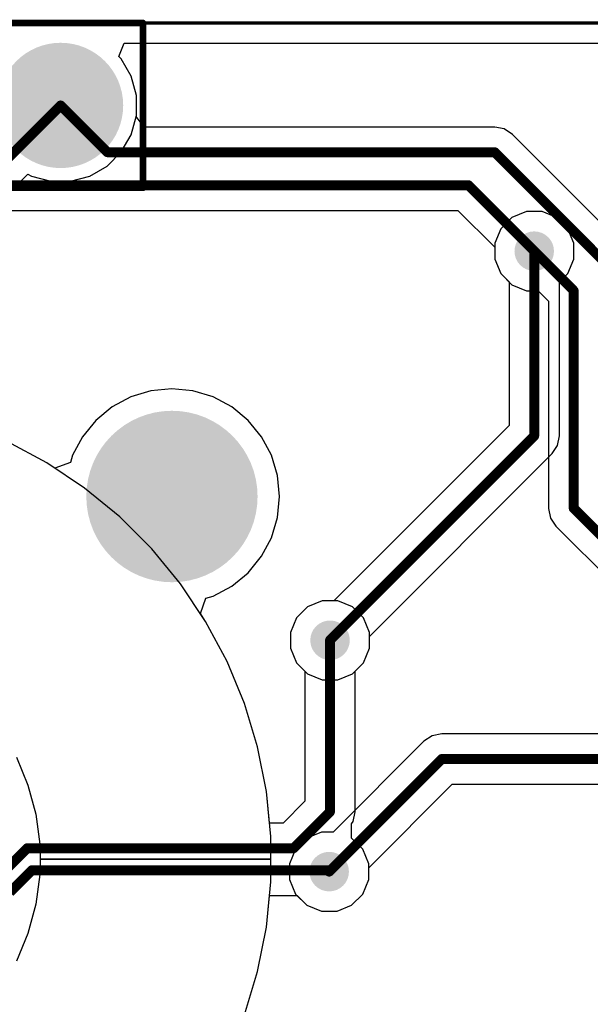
# Model space of a CAD drawing. Header units: inches. Extents: x 0 to 41, y 0 to 25.4.
# Tile 7 of 11: x 23.7 to 32.4, y 10.5 to 25.4. Entities that reach past the tile are written whole.
import ezdxf

# ---------------------------------------------------------------- set-up
doc = ezdxf.new("R2010")
doc.units = ezdxf.units.IN
for name, color, linetype in [('Board', 56, 'Continuous'), ('BOTTOM', 5, 'Continuous'), ('Bottom Solder', 6, 'Continuous'), ('Pad Holes', 156, 'Continuous'), ('TOP', 1, 'Continuous'), ('Top Assembly', 56, 'Continuous'), ('Top Solder', 216, 'Continuous'), ('Via Holes', 16, 'Continuous')]:
    doc.layers.add(name, color=color, linetype=linetype)

# ---------------------------------------------------------------- blocks, each defined once
blk = doc.blocks.new('PIN_HEADER_2_54___VERT__1_4POS_F_________1_2376')
at = {"layer": 'BOTTOM'}
h = blk.add_hatch(color=5, dxfattribs=at)
edge = h.paths.add_edge_path()
edge.add_arc((-3.81, 0), 0.85, 0, 360)
h = blk.add_hatch(color=5, dxfattribs=at)
edge = h.paths.add_edge_path()
edge.add_arc((-1.27, 0), 0.85, 0, 360)
h = blk.add_hatch(color=5, dxfattribs=at)
edge = h.paths.add_edge_path()
edge.add_arc((1.27, 0), 0.85, 0, 360)
h = blk.add_hatch(color=5, dxfattribs=at)
edge = h.paths.add_edge_path()
edge.add_arc((3.81, 0), 0.85, 0, 360)
at = {"layer": 'Bottom Solder'}
h = blk.add_hatch(color=6, dxfattribs=at)
edge = h.paths.add_edge_path()
edge.add_arc((-3.81, 0), 0.95, 0, 360)
h = blk.add_hatch(color=6, dxfattribs=at)
edge = h.paths.add_edge_path()
edge.add_arc((-1.27, 0), 0.95, 0, 360)
h = blk.add_hatch(color=6, dxfattribs=at)
edge = h.paths.add_edge_path()
edge.add_arc((1.27, 0), 0.95, 0, 360)
h = blk.add_hatch(color=6, dxfattribs=at)
edge = h.paths.add_edge_path()
edge.add_arc((3.81, 0), 0.95, 0, 360)
at = {"layer": 'Pad Holes'}
h = blk.add_hatch(color=7, dxfattribs=at)
edge = h.paths.add_edge_path()
edge.add_arc((-3.81, 0), 0.5, 0, 360)
h = blk.add_hatch(color=7, dxfattribs=at)
edge = h.paths.add_edge_path()
edge.add_arc((-1.27, 0), 0.5, 0, 360)
h = blk.add_hatch(color=7, dxfattribs=at)
edge = h.paths.add_edge_path()
edge.add_arc((1.27, 0), 0.5, 0, 360)
h = blk.add_hatch(color=7, dxfattribs=at)
edge = h.paths.add_edge_path()
edge.add_arc((3.81, 0), 0.5, 0, 360)
at = {"layer": 'TOP'}
h = blk.add_hatch(color=1, dxfattribs=at)
edge = h.paths.add_edge_path()
edge.add_arc((-3.81, 0), 0.85, 0, 360)
h = blk.add_hatch(color=1, dxfattribs=at)
edge = h.paths.add_edge_path()
edge.add_arc((-1.27, 0), 0.85, 0, 360)
h = blk.add_hatch(color=1, dxfattribs=at)
edge = h.paths.add_edge_path()
edge.add_arc((1.27, 0), 0.85, 0, 360)
h = blk.add_hatch(color=1, dxfattribs=at)
edge = h.paths.add_edge_path()
edge.add_arc((3.81, 0), 0.85, 0, 360)
at = {"layer": 'Top Assembly'}
blk.add_hatch(color=56, dxfattribs=at).paths.add_polyline_path([(-5.06, -1.25), (-3.81, -1.25), (-3.81, 0), (-5.06, 0)])
at = {"layer": 'Top Solder'}
h = blk.add_hatch(color=216, dxfattribs=at)
edge = h.paths.add_edge_path()
edge.add_arc((-3.81, 0), 0.95, 0, 360)
h = blk.add_hatch(color=216, dxfattribs=at)
edge = h.paths.add_edge_path()
edge.add_arc((-1.27, 0), 0.95, 0, 360)
h = blk.add_hatch(color=216, dxfattribs=at)
edge = h.paths.add_edge_path()
edge.add_arc((1.27, 0), 0.95, 0, 360)
h = blk.add_hatch(color=216, dxfattribs=at)
edge = h.paths.add_edge_path()
edge.add_arc((3.81, 0), 0.95, 0, 360)
at = {"layer": 'Top Assembly', "const_width": 0.1}
for points in [[(-5.06, -1.25), (-5.06, 1.25)], [(-5.06, 1.25), (5.06, 1.25)], [(5.06, -1.25), (5.06, 1.25)], [(-5.06, -1.25), (5.06, -1.25)]]:
    blk.add_lwpolyline(points, dxfattribs=at)
at = {"layer": 'Top Assembly', "const_width": 0.05}
for points in [[(-5.085, 1.25, 1), (-5.035, 1.25, 1)], [(-5.085, 1.25, 1), (-5.035, 1.25, 1)], [(5.035, 1.25, 1), (5.085, 1.25, 1)], [(5.035, 1.25, 1), (5.085, 1.25, 1)], [(-5.085, -1.25, 1), (-5.035, -1.25, 1)], [(-5.085, -1.25, 1), (-5.035, -1.25, 1)], [(5.035, -1.25, 1), (5.085, -1.25, 1)], [(5.035, -1.25, 1), (5.085, -1.25, 1)]]:
    blk.add_lwpolyline(points, format="xyb", close=True, dxfattribs=at)

msp = doc.modelspace()

# ---------------------------------------------------------------- hatches: boundary and pattern name
at = {"layer": 'BOTTOM'}
h = msp.add_hatch(color=5, dxfattribs=at)
edge = h.paths.add_edge_path()
edge.add_arc((31.5, 21.9), 0.3, 0, 360)
h = msp.add_hatch(color=5, dxfattribs=at)
edge = h.paths.add_edge_path()
edge.add_arc((26, 18.18), 1, 0, 360)
h = msp.add_hatch(color=5, dxfattribs=at)
edge = h.paths.add_edge_path()
edge.add_arc((28.4, 16), 0.3, 0, 360)
h = msp.add_hatch(color=5, dxfattribs=at)
edge = h.paths.add_edge_path()
edge.add_arc((28.387, 12.492), 0.3, 0, 360)
at = {"layer": 'Bottom Solder'}
h = msp.add_hatch(color=6, dxfattribs=at)
edge = h.paths.add_edge_path()
edge.add_arc((26, 18.18), 1.3, 0, 360)
at = {"layer": 'Pad Holes'}
h = msp.add_hatch(color=7, dxfattribs=at)
edge = h.paths.add_edge_path()
edge.add_arc((26, 18.18), 1.1, 0, 360)
at = {"layer": 'TOP'}
h = msp.add_hatch(color=1, dxfattribs=at)
edge = h.paths.add_edge_path()
edge.add_arc((31.5, 21.9), 0.3, 0, 360)
h = msp.add_hatch(color=1, dxfattribs=at)
edge = h.paths.add_edge_path()
edge.add_arc((26, 18.18), 1, 0, 360)
h = msp.add_hatch(color=1, dxfattribs=at)
edge = h.paths.add_edge_path()
edge.add_arc((28.4, 16), 0.3, 0, 360)
h = msp.add_hatch(color=1, dxfattribs=at)
edge = h.paths.add_edge_path()
edge.add_arc((28.387, 12.492), 0.3, 0, 360)
at = {"layer": 'Top Solder'}
h = msp.add_hatch(color=216, dxfattribs=at)
edge = h.paths.add_edge_path()
edge.add_arc((26, 18.18), 1.3, 0, 360)
at = {"layer": 'Via Holes'}
h = msp.add_hatch(color=7, dxfattribs=at)
edge = h.paths.add_edge_path()
edge.add_arc((31.5, 21.9), 0.15, 0, 360)
h = msp.add_hatch(color=7, dxfattribs=at)
edge = h.paths.add_edge_path()
edge.add_arc((28.4, 16), 0.15, 0, 360)
h = msp.add_hatch(color=7, dxfattribs=at)
edge = h.paths.add_edge_path()
edge.add_arc((28.387, 12.492), 0.15, 0, 360)

# ---------------------------------------------------------------- linework, layer by layer
at = {"layer": 'Board', "const_width": 0.05}
msp.add_lwpolyline([(4.5, 25.36), (36.5, 25.36)], dxfattribs=at)
at = {"layer": 'BOTTOM'}
for p, q in [((25.192, 24.854), (25.275, 25.054)), ((25.275, 25.054), (36.5, 25.054)), ((25.23, 24.816), (25.192, 24.854)), ((25.382, 24.554), (25.23, 24.816)), ((25.46, 24.261), (25.382, 24.554)), ((25.46, 23.959), (25.46, 24.261)), ((25.382, 23.666), (25.46, 23.959)), ((25.23, 23.404), (25.382, 23.666)), ((25.016, 23.19), (25.23, 23.404)), ((24.754, 23.038), (25.016, 23.19)), ((21.77, 21.03), (23.811, 23.07)), ((23.811, 23.07), (23.866, 23.038)), ((23.866, 23.038), (24.159, 22.96)), ((24.461, 22.96), (24.754, 23.038)), ((24.159, 22.96), (24.461, 22.96)), ((31.16, 22.409), (30.991, 22.24)), ((31.381, 22.5), (31.16, 22.409)), ((31.619, 22.5), (31.381, 22.5)), ((31.84, 22.409), (31.619, 22.5)), ((32.009, 22.24), (31.84, 22.409)), ((30.991, 22.24), (30.9, 22.019)), ((32.1, 22.019), (32.009, 22.24)), ((30.9, 22.019), (30.9, 21.781)), ((32.1, 21.781), (32.1, 22.019)), ((30.9, 21.781), (30.991, 21.56)), ((32.009, 21.56), (32.1, 21.781)), ((30.991, 21.56), (31.118, 21.434)), ((31.882, 21.434), (32.009, 21.56)), ((31.118, 21.434), (31.118, 19.258)), ((31.882, 19.1), (31.882, 21.434)), ((25.681, 19.781), (25.375, 19.689)), ((26, 19.813), (25.681, 19.781)), ((26.319, 19.781), (26, 19.813)), ((26.625, 19.689), (26.319, 19.781)), ((25.375, 19.689), (25.093, 19.538)), ((26.907, 19.538), (26.625, 19.689)), ((25.093, 19.538), (24.845, 19.335)), ((27.155, 19.335), (26.907, 19.538)), ((24.845, 19.335), (24.642, 19.087)), ((27.358, 19.087), (27.155, 19.335)), ((31.118, 19.258), (28.459, 16.6)), ((24.103, 18.691), (23.497, 19.016)), ((24.103, 18.691), (23.497, 19.016)), ((24.642, 19.087), (24.491, 18.805)), ((27.509, 18.805), (27.358, 19.087)), ((31.853, 18.954), (31.882, 19.1)), ((29, 16.059), (31.77, 18.83)), ((31.77, 18.83), (31.853, 18.954)), ((24.675, 18.309), (24.103, 18.691)), ((24.224, 18.611), (24.103, 18.691)), ((24.458, 18.695), (24.224, 18.611)), ((24.491, 18.805), (24.458, 18.695)), ((27.602, 18.499), (27.509, 18.805)), ((27.633, 18.18), (27.602, 18.499)), ((25.207, 17.873), (24.675, 18.309)), ((27.602, 17.861), (27.633, 18.18)), ((25.693, 17.387), (25.207, 17.873)), ((27.509, 17.555), (27.602, 17.861)), ((27.358, 17.273), (27.509, 17.555)), ((26.129, 16.855), (25.693, 17.387)), ((27.155, 17.025), (27.358, 17.273)), ((26.907, 16.822), (27.155, 17.025)), ((26.511, 16.283), (26.129, 16.855)), ((26.625, 16.671), (26.907, 16.822)), ((26.431, 16.404), (26.515, 16.638)), ((26.515, 16.638), (26.625, 16.671)), ((28.281, 16.6), (28.06, 16.509)), ((28.459, 16.6), (28.281, 16.6)), ((28.06, 16.509), (27.891, 16.34)), ((26.511, 16.283), (26.431, 16.404)), ((26.836, 15.677), (26.511, 16.283)), ((26.836, 15.677), (26.511, 16.283)), ((27.891, 16.34), (27.8, 16.119)), ((27.8, 16.119), (27.8, 15.881)), ((29, 15.881), (29, 16.059)), ((27.8, 15.881), (27.891, 15.66)), ((28.909, 15.66), (29, 15.881)), ((27.099, 15.041), (26.836, 15.677)), ((27.099, 15.041), (26.836, 15.677)), ((27.891, 15.66), (28.06, 15.491)), ((28.74, 15.491), (28.909, 15.66)), ((28.06, 15.491), (28.281, 15.4)), ((28.281, 15.4), (28.519, 15.4)), ((28.519, 15.4), (28.74, 15.491)), ((27.298, 14.383), (27.099, 15.041)), ((27.298, 14.383), (27.099, 15.041)), ((29.949, 14.553), (29.825, 14.47)), ((30.095, 14.582), (29.949, 14.553)), ((34.034, 14.582), (30.095, 14.582)), ((27.433, 13.708), (27.298, 14.383)), ((27.433, 13.708), (27.298, 14.383)), ((29.825, 14.47), (28.446, 13.092)), ((23.639, 14.228), (23.814, 13.805)), ((23.814, 13.805), (23.933, 13.363)), ((28.987, 12.551), (30.254, 13.818)), ((30.254, 13.818), (33.386, 13.818)), ((27.5, 13.024), (27.433, 13.708)), ((27.5, 13.024), (27.433, 13.708)), ((23.933, 13.363), (23.993, 12.909)), ((27.5, 12.68), (27.5, 13.024)), ((27.5, 12.336), (27.5, 13.024)), ((28.047, 13), (27.878, 12.832)), ((28.268, 13.092), (28.047, 13)), ((28.446, 13.092), (28.268, 13.092)), ((23.993, 12.909), (24, 12.68)), ((27.878, 12.832), (27.787, 12.611)), ((24, 12.68), (23.993, 12.451)), ((24, 12.68), (24, 12.68)), ((24, 12.68), (27.5, 12.68)), ((27.5, 12.68), (24, 12.68)), ((27.5, 12.336), (27.5, 12.68)), ((27.5, 12.68), (27.5, 12.68)), ((27.787, 12.611), (27.787, 12.372)), ((28.987, 12.372), (28.987, 12.551)), ((23.993, 12.451), (23.933, 11.997)), ((27.433, 11.652), (27.5, 12.336)), ((27.433, 11.652), (27.5, 12.336)), ((27.787, 12.372), (27.878, 12.152)), ((28.896, 12.152), (28.987, 12.372)), ((27.878, 12.152), (28.047, 11.983)), ((28.727, 11.983), (28.896, 12.152)), ((23.933, 11.997), (23.814, 11.555)), ((28.047, 11.983), (28.268, 11.892)), ((28.506, 11.892), (28.727, 11.983)), ((28.268, 11.892), (28.506, 11.892)), ((27.298, 10.977), (27.433, 11.652)), ((27.298, 10.977), (27.433, 11.652)), ((23.814, 11.555), (23.639, 11.132)), ((27.099, 10.319), (27.298, 10.977)), ((27.099, 10.319), (27.298, 10.977))]:
    msp.add_line(p, q, dxfattribs=at)
at = {"layer": 'BOTTOM', "const_width": 0.15}
for points in [[(21.5, 21.3), (24.31, 24.11)], [(31.5, 19.1), (31.5, 21.9)], [(28.4, 16), (31.5, 19.1)], [(28.387, 12.492), (30.095, 14.2)], [(30.095, 14.2), (34.5, 14.2)]]:
    msp.add_lwpolyline(points, dxfattribs=at)
at = {"layer": 'BOTTOM', "const_width": 0.075}
for points in [[(24.273, 24.11, 1), (24.348, 24.11, 1)], [(31.462, 21.9, 1), (31.538, 21.9, 1)], [(31.462, 19.1, 1), (31.538, 19.1, 1)], [(31.462, 19.1, 1), (31.538, 19.1, 1)], [(28.362, 16, 1), (28.437, 16, 1)], [(30.058, 14.2, 1), (30.133, 14.2, 1)], [(30.058, 14.2, 1), (30.133, 14.2, 1)], [(28.349, 12.492, 1), (28.424, 12.492, 1)]]:
    msp.add_lwpolyline(points, format="xyb", close=True, dxfattribs=at)
at = {"layer": 'TOP'}
for p, q in [((25.192, 24.854), (25.275, 25.054)), ((25.275, 25.054), (36.5, 25.054)), ((25.23, 24.816), (25.192, 24.854)), ((25.382, 24.554), (25.23, 24.816)), ((25.46, 24.261), (25.382, 24.554)), ((25.46, 23.959), (25.46, 24.261)), ((25.455, 23.941), (25.46, 23.959)), ((25.577, 23.782), (25.455, 23.941)), ((30.9, 23.782), (25.577, 23.782)), ((31.046, 23.753), (30.9, 23.782)), ((31.17, 23.67), (31.046, 23.753)), ((32.87, 21.97), (31.17, 23.67)), ((23.5, 22.518), (30.342, 22.518)), ((30.342, 22.518), (30.9, 21.959)), ((30.9, 21.959), (30.9, 21.781)), ((30.9, 21.781), (30.991, 21.56)), ((30.991, 21.56), (31.16, 21.391)), ((31.16, 21.391), (31.381, 21.3)), ((31.381, 21.3), (31.559, 21.3)), ((31.559, 21.3), (31.718, 21.142)), ((31.718, 21.142), (31.718, 18)), ((25.681, 19.781), (25.375, 19.689)), ((26, 19.813), (25.681, 19.781)), ((26.319, 19.781), (26, 19.813)), ((26.625, 19.689), (26.319, 19.781)), ((25.375, 19.689), (25.093, 19.538)), ((26.907, 19.538), (26.625, 19.689)), ((25.093, 19.538), (24.845, 19.335)), ((27.155, 19.335), (26.907, 19.538)), ((24.845, 19.335), (24.642, 19.087)), ((27.358, 19.087), (27.155, 19.335)), ((24.103, 18.691), (23.497, 19.016)), ((24.103, 18.691), (23.497, 19.016)), ((24.642, 19.087), (24.491, 18.805)), ((27.509, 18.805), (27.358, 19.087)), ((24.675, 18.309), (24.103, 18.691)), ((24.224, 18.611), (24.103, 18.691)), ((24.458, 18.695), (24.224, 18.611)), ((24.491, 18.805), (24.458, 18.695)), ((27.602, 18.499), (27.509, 18.805)), ((27.633, 18.18), (27.602, 18.499)), ((25.207, 17.873), (24.675, 18.309)), ((27.602, 17.861), (27.633, 18.18)), ((31.718, 18), (31.747, 17.854)), ((25.693, 17.387), (25.207, 17.873)), ((27.509, 17.555), (27.602, 17.861)), ((31.747, 17.854), (31.83, 17.73)), ((31.83, 17.73), (33.518, 16.042)), ((27.358, 17.273), (27.509, 17.555)), ((26.129, 16.855), (25.693, 17.387)), ((27.155, 17.025), (27.358, 17.273)), ((26.907, 16.822), (27.155, 17.025)), ((26.511, 16.283), (26.129, 16.855)), ((26.625, 16.671), (26.907, 16.822)), ((26.431, 16.404), (26.515, 16.638)), ((26.515, 16.638), (26.625, 16.671)), ((28.281, 16.6), (28.06, 16.509)), ((28.519, 16.6), (28.281, 16.6)), ((28.74, 16.509), (28.519, 16.6)), ((28.06, 16.509), (27.891, 16.34)), ((28.909, 16.34), (28.74, 16.509)), ((26.511, 16.283), (26.431, 16.404)), ((26.836, 15.677), (26.511, 16.283)), ((26.836, 15.677), (26.511, 16.283)), ((27.891, 16.34), (27.8, 16.119)), ((29, 16.119), (28.909, 16.34)), ((27.8, 16.119), (27.8, 15.881)), ((29, 15.881), (29, 16.119)), ((27.8, 15.881), (27.891, 15.66)), ((28.909, 15.66), (29, 15.881)), ((27.099, 15.041), (26.836, 15.677)), ((27.099, 15.041), (26.836, 15.677)), ((27.891, 15.66), (28.018, 15.534)), ((28.018, 15.534), (28.018, 13.558)), ((28.782, 15.534), (28.909, 15.66)), ((28.782, 13.4), (28.782, 15.534)), ((27.298, 14.383), (27.099, 15.041)), ((27.298, 14.383), (27.099, 15.041)), ((27.433, 13.708), (27.298, 14.383)), ((27.433, 13.708), (27.298, 14.383)), ((23.639, 14.228), (23.814, 13.805)), ((23.814, 13.805), (23.933, 13.363)), ((27.5, 13.024), (27.433, 13.708)), ((27.48, 13.229), (27.433, 13.708)), ((28.018, 13.558), (27.688, 13.229)), ((23.933, 13.363), (23.993, 12.909)), ((28.753, 13.254), (28.782, 13.4)), ((27.688, 13.229), (27.48, 13.229)), ((28.727, 13), (28.728, 13.216)), ((28.728, 13.216), (28.753, 13.254)), ((27.5, 12.68), (27.5, 13.024)), ((28.896, 12.832), (28.727, 13)), ((23.993, 12.909), (24, 12.68)), ((28.987, 12.611), (28.896, 12.832)), ((24, 12.68), (23.993, 12.451)), ((27.5, 12.68), (24, 12.68)), ((24, 12.68), (24, 12.68)), ((24, 12.68), (27.5, 12.68)), ((27.5, 12.336), (27.5, 12.68)), ((27.5, 12.68), (27.5, 12.68)), ((28.987, 12.372), (28.987, 12.611)), ((23.993, 12.451), (23.933, 11.997)), ((27.433, 11.652), (27.5, 12.336)), ((28.896, 12.152), (28.987, 12.372)), ((27.433, 11.652), (27.48, 12.131)), ((27.48, 12.131), (27.899, 12.131)), ((27.899, 12.131), (28.047, 11.983)), ((28.727, 11.983), (28.896, 12.152)), ((23.933, 11.997), (23.814, 11.555)), ((28.047, 11.983), (28.268, 11.892)), ((28.506, 11.892), (28.727, 11.983)), ((28.268, 11.892), (28.506, 11.892)), ((27.298, 10.977), (27.433, 11.652)), ((27.298, 10.977), (27.433, 11.652)), ((23.814, 11.555), (23.639, 11.132)), ((27.099, 10.319), (27.298, 10.977)), ((27.099, 10.319), (27.298, 10.977))]:
    msp.add_line(p, q, dxfattribs=at)
at = {"layer": 'TOP', "const_width": 0.15}
for points in [[(24.31, 24.11), (25.02, 23.4)], [(25.02, 23.4), (30.9, 23.4)], [(30.9, 23.4), (32.6, 21.7)], [(23.5, 22.9), (30.5, 22.9)], [(30.5, 22.9), (31.5, 21.9)], [(31.5, 21.9), (32.1, 21.3)], [(32.1, 18), (32.1, 21.3)], [(32.1, 18), (33.9, 16.2)], [(28.4, 13.4), (28.4, 16)], [(27.847, 12.847), (28.4, 13.4)], [(23.265, 12.31), (23.802, 12.847)], [(23.802, 12.847), (27.847, 12.847)], [(23.538, 12.178), (23.873, 12.513)], [(23.873, 12.513), (28.365, 12.513)], [(28.365, 12.513), (28.387, 12.492)]]:
    msp.add_lwpolyline(points, dxfattribs=at)
at = {"layer": 'TOP', "const_width": 0.075}
for points in [[(24.273, 24.11, 1), (24.348, 24.11, 1)], [(24.983, 23.4, 1), (25.058, 23.4, 1)], [(24.983, 23.4, 1), (25.058, 23.4, 1)], [(30.863, 23.4, 1), (30.938, 23.4, 1)], [(30.863, 23.4, 1), (30.938, 23.4, 1)], [(30.462, 22.9, 1), (30.538, 22.9, 1)], [(30.462, 22.9, 1), (30.538, 22.9, 1)], [(31.462, 21.9, 1), (31.538, 21.9, 1)], [(31.462, 21.9, 1), (31.538, 21.9, 1)], [(32.062, 21.3, 1), (32.137, 21.3, 1)], [(32.062, 21.3, 1), (32.137, 21.3, 1)], [(32.062, 18, 1), (32.137, 18, 1)], [(32.062, 18, 1), (32.137, 18, 1)], [(28.362, 16, 1), (28.437, 16, 1)], [(28.362, 13.4, 1), (28.437, 13.4, 1)], [(28.362, 13.4, 1), (28.437, 13.4, 1)], [(23.764, 12.847, 1), (23.839, 12.847, 1)], [(23.764, 12.847, 1), (23.839, 12.847, 1)], [(27.809, 12.847, 1), (27.884, 12.847, 1)], [(27.809, 12.847, 1), (27.884, 12.847, 1)], [(23.836, 12.513, 1), (23.911, 12.513, 1)], [(23.836, 12.513, 1), (23.911, 12.513, 1)], [(28.328, 12.513, 1), (28.403, 12.513, 1)], [(28.328, 12.513, 1), (28.403, 12.513, 1)], [(28.349, 12.492, 1), (28.424, 12.492, 1)]]:
    msp.add_lwpolyline(points, format="xyb", close=True, dxfattribs=at)

# ---------------------------------------------------------------- block references
msp.add_blockref('PIN_HEADER_2_54___VERT__1_4POS_F_________1_2376', (20.5, 24.11))

doc.saveas('drawing.dxf')
